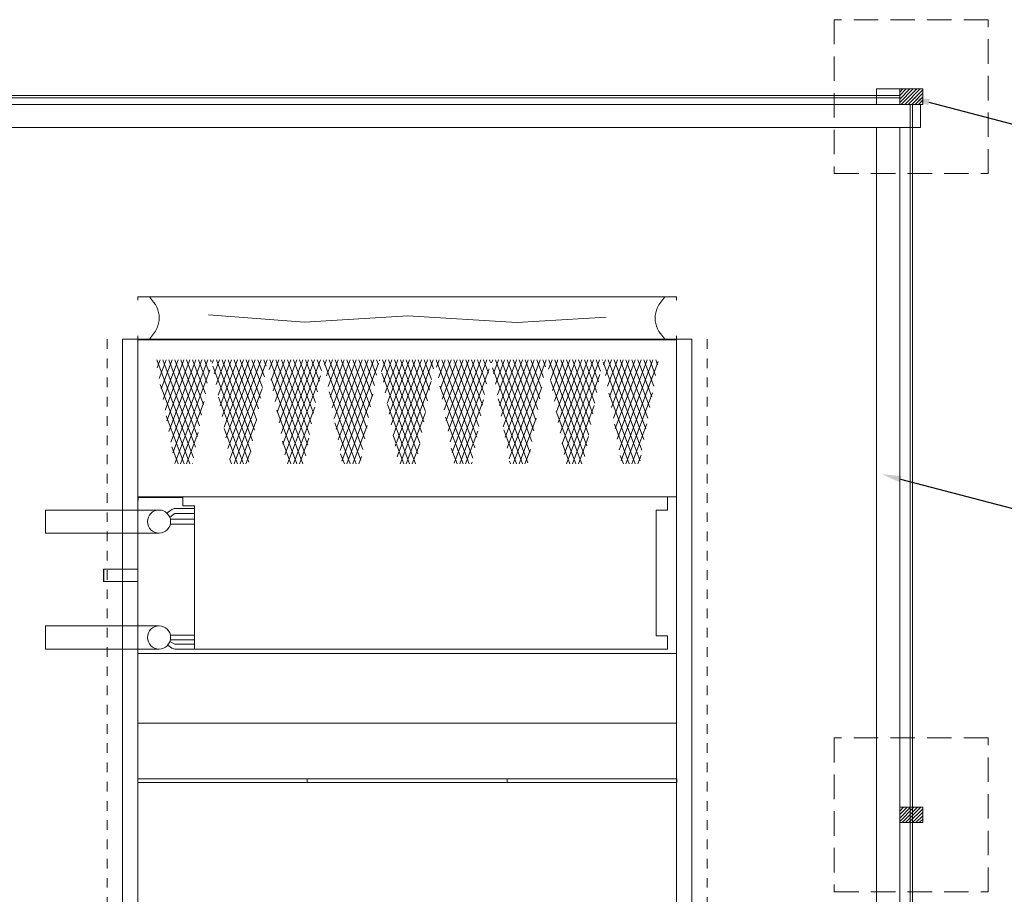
# Model space of a CAD drawing. Header units: millimetres. Extents: x -3034 to 546681, y -100001 to 133386.
# Tile 8 of 173: x 73241 to 75800, y -34052 to -31779. Entities that reach past the tile are written whole.
import ezdxf
from ezdxf import colors
from ezdxf.entities.mleader import LeaderData, LeaderLine
from ezdxf.math import Vec2, Vec3

# ---------------------------------------------------------------- set-up
doc = ezdxf.new("R2010")
doc.units = ezdxf.units.MM
doc.linetypes.add('Dashed2cust', pattern=[50, 25, -25])
doc.linetypes.add('HIDDEN', pattern=[9.525, 6.35, -3.175])
doc.layers.add('A-widok', color=7, linetype='Continuous', lineweight=15)
doc.layers.add('PAB - opisy ogólne', color=7, linetype='Continuous', lineweight=18)
doc.styles.add('ROMANS-ITALIC', font='ariali.ttf', dxfattribs={"width": 0.7, "oblique": 12})

msp = doc.modelspace()

# ---------------------------------------------------------------- hatches: boundary and pattern name
at = {"layer": 'A-widok'}
h = msp.add_hatch(dxfattribs=at)
h.set_pattern_fill('ANSI31', color=256, scale=2)
h.set_pattern_definition([(45, (72907.9597, -35629.474), (-4.490128, 4.490128), [])])
h.paths.add_polyline_path([(72907.96, -31999.474), (72967.96, -31999.474), (72967.96, -31959.474), (72907.96, -31959.474)])
h.paths.add_polyline_path([(72907.96, -35629.474), (72967.96, -35629.474), (72967.96, -35589.474), (72907.96, -35589.474)])
h.paths.add_polyline_path([(75587.96, -31999.474), (75527.96, -31999.474), (75527.96, -31959.474), (75587.96, -31959.474)])
h.paths.add_polyline_path([(75587.96, -35629.474), (75527.96, -35629.474), (75527.96, -35589.474), (75587.96, -35589.474)])
h.paths.add_polyline_path([(72907.96, -33865.474), (72967.96, -33865.474), (72967.96, -33825.474), (72907.96, -33825.474)])
h.paths.add_polyline_path([(75587.96, -33865.474), (75527.96, -33865.474), (75527.96, -33825.474), (75587.96, -33825.474)])

# ---------------------------------------------------------------- linework, layer by layer
at = {"lineweight": 9}
for p, q in [((73547.96, -32508.083), (73547.96, -32499.474)), ((73547.96, -32499.474), (74947.96, -32499.474)), ((74947.96, -32499.474), (74947.96, -32508.083)), ((73507.96, -32609.474), (73507.96, -34833.474)), ((73547.96, -32609.474), (73507.96, -32609.474)), ((73547.96, -32600.865), (73547.96, -32609.474)), ((73547.96, -32609.474), (74947.96, -32609.474)), ((73547.96, -32609.474), (74947.96, -32609.474)), ((73547.96, -32611.474), (74947.96, -32611.474)), ((73547.96, -32611.474), (73547.96, -34831.474)), ((73577.96, -32609.474), (73577.96, -32611.474)), ((74917.96, -32609.474), (74917.96, -32611.474)), ((74947.96, -32609.474), (74947.96, -32600.865)), ((74947.96, -32609.474), (74987.96, -32609.474)), ((74947.96, -32611.474), (74947.96, -34831.474)), ((74987.96, -32609.474), (74987.96, -34833.474)), ((73699.959, -33019.474), (73547.96, -33019.474)), ((73547.96, -33019.474), (73547.96, -33028.974)), ((73548.96, -33028.974), (73547.96, -33028.974)), ((73664.959, -33020.474), (73548.96, -33020.474)), ((73548.96, -33020.474), (73548.96, -33028.974)), ((73664.959, -33019.474), (73664.959, -33042.224)), ((73699.959, -33019.474), (74889.957, -33019.474)), ((74924.957, -33019.474), (74889.957, -33019.474)), ((74924.957, -33053.474), (74924.957, -33019.474)), ((73603.11, -33053.324), (73307.96, -33053.324)), ((73307.96, -33113.624), (73307.96, -33053.324)), ((73623.611, -33061.367), (73636.752, -33052.166)), ((73644.886, -33049.624), (73694.959, -33049.624)), ((73664.959, -33042.224), (73694.959, -33042.224)), ((73694.959, -33042.224), (73694.959, -33414.473)), ((74924.957, -33053.474), (74894.957, -33053.474)), ((74894.957, -33053.474), (74894.957, -33380.473)), ((73630.895, -33071.77), (73644.386, -33062.324)), ((73694.959, -33077.124), (73632.583, -33077.124)), ((73644.386, -33062.324), (73694.959, -33062.324)), ((73694.959, -33089.824), (73632.583, -33089.824)), ((73603.11, -33113.624), (73307.96, -33113.624)), ((73307.96, -33354.323), (73307.96, -33414.623)), ((73603.11, -33354.323), (73307.96, -33354.323)), ((73694.959, -33378.123), (73632.583, -33378.123)), ((73694.959, -33390.823), (73632.583, -33390.823)), ((74894.957, -33380.473), (74924.957, -33380.473)), ((74924.957, -33414.473), (74924.957, -33380.473)), ((73603.11, -33414.623), (73307.96, -33414.623)), ((73625.834, -33404.287), (73636.752, -33411.932)), ((73631.434, -33394.806), (73644.386, -33401.773)), ((73644.386, -33401.773), (73694.959, -33401.773)), ((73644.886, -33414.473), (73694.959, -33414.473)), ((73699.959, -33414.473), (73664.959, -33414.473)), ((73699.959, -33414.473), (74889.957, -33414.473)), ((74889.957, -33414.473), (74924.957, -33414.473))]:
    msp.add_line(p, q, dxfattribs=at)
at = {"color": 7, "lineweight": 9}
for p, q in [((73980.78, -32564.903), (73731.689, -32546.057)), ((74250.066, -32549.198), (73980.78, -32564.903)), ((74532.817, -32565.95), (74250.066, -32549.198)), ((74765.077, -32552.339), (74532.817, -32565.95)), ((73547.96, -33019.474), (74948.008, -33019.474)), ((73547.96, -33019.474), (73547.96, -33425.874)), ((74948.008, -33019.474), (74948.008, -33425.874)), ((74948.008, -33425.874), (73547.96, -33425.874)), ((73547.96, -33426.474), (74948.008, -33426.474)), ((74948.008, -33426.474), (74948.008, -33607.322)), ((73547.96, -33607.322), (74948.008, -33607.322))]:
    msp.add_line(p, q, dxfattribs=at)
at = {"linetype": 'Dashed2cust', "lineweight": 9}
for p, q in [((73467.96, -32609.474), (73467.96, -34833.474)), ((75027.96, -32609.474), (75027.96, -34833.474))]:
    msp.add_line(p, q, dxfattribs=at)
at = {"color": 0, "lineweight": 9}
for p, q in [((73597.739, -32662.807), (73693.095, -32917.725)), ((73598.427, -32683.549), (73606.186, -32662.807)), ((73603.501, -32711.233), (73621.615, -32662.807)), ((73608.574, -32738.918), (73637.045, -32662.807)), ((73613.168, -32662.807), (73698.168, -32890.041)), ((73613.648, -32766.603), (73652.474, -32662.807)), ((73618.722, -32794.287), (73667.903, -32662.807)), ((73623.795, -32821.972), (73683.333, -32662.807)), ((73628.598, -32662.807), (73703.242, -32862.356)), ((73628.869, -32849.657), (73698.762, -32662.807)), ((73633.942, -32877.341), (73714.192, -32662.807)), ((73639.016, -32905.026), (73729.621, -32662.807)), ((73644.027, -32662.807), (73708.315, -32834.671)), ((73659.457, -32662.807), (73713.389, -32806.987)), ((73674.886, -32662.807), (73718.463, -32779.302)), ((73690.315, -32662.807), (73723.536, -32751.617)), ((73705.745, -32662.807), (73728.61, -32723.933)), ((73721.174, -32662.807), (73733.683, -32696.248)), ((73736.604, -32662.807), (73738.757, -32668.563)), ((73741.534, -32672.208), (73745.05, -32662.807)), ((73746.608, -32699.892), (73760.48, -32662.807)), ((73751.681, -32727.577), (73775.909, -32662.807)), ((73752.033, -32662.807), (73841.275, -32901.382)), ((73756.755, -32755.261), (73791.339, -32662.807)), ((73761.828, -32782.946), (73806.768, -32662.807)), ((73766.902, -32810.631), (73822.197, -32662.807)), ((73767.462, -32662.807), (73846.349, -32873.697)), ((73771.975, -32838.315), (73837.627, -32662.807)), ((73777.049, -32866), (73853.056, -32662.807)), ((73782.122, -32893.685), (73868.486, -32662.807)), ((73782.892, -32662.807), (73851.422, -32846.012)), ((73787.196, -32921.369), (73883.915, -32662.807)), ((73798.321, -32662.807), (73856.496, -32818.328)), ((73813.751, -32662.807), (73861.569, -32790.643)), ((73829.18, -32662.807), (73866.643, -32762.958)), ((73844.609, -32662.807), (73871.716, -32735.274)), ((73860.039, -32662.807), (73876.79, -32707.589)), ((73875.468, -32662.807), (73881.863, -32679.905)), ((73889.715, -32688.551), (73899.344, -32662.807)), ((73890.897, -32662.807), (73984.382, -32912.723)), ((73894.788, -32716.236), (73914.774, -32662.807)), ((73899.862, -32743.92), (73930.203, -32662.807)), ((73904.935, -32771.605), (73945.632, -32662.807)), ((73906.327, -32662.807), (73989.456, -32885.038)), ((73910.009, -32799.29), (73961.062, -32662.807)), ((73915.082, -32826.974), (73976.491, -32662.807)), ((73920.156, -32854.659), (73991.921, -32662.807)), ((73921.756, -32662.807), (73994.529, -32857.353)), ((73925.229, -32882.344), (74007.35, -32662.807)), ((73930.303, -32910.028), (74022.779, -32662.807)), ((73937.186, -32662.807), (73999.603, -32829.669)), ((73952.615, -32662.807), (74004.676, -32801.984)), ((73968.044, -32662.807), (74009.75, -32774.3)), ((73983.474, -32662.807), (74014.823, -32746.615)), ((73998.903, -32662.807), (74019.897, -32718.93)), ((74014.333, -32662.807), (74024.97, -32691.246)), ((74029.762, -32662.807), (74030.044, -32663.561)), ((74030.585, -32665.008), (74127.489, -32924.064)), ((74032.821, -32677.21), (74038.209, -32662.807)), ((74037.895, -32704.895), (74053.638, -32662.807)), ((74042.968, -32732.579), (74069.068, -32662.807)), ((74045.191, -32662.807), (74132.562, -32896.379)), ((74048.042, -32760.264), (74084.497, -32662.807)), ((74053.115, -32787.949), (74099.926, -32662.807)), ((74058.189, -32815.633), (74115.356, -32662.807)), ((74060.621, -32662.807), (74137.636, -32868.695)), ((74063.263, -32843.318), (74130.785, -32662.807)), ((74068.336, -32871.003), (74146.214, -32662.807)), ((74073.41, -32898.687), (74161.644, -32662.807)), ((74076.05, -32662.807), (74142.709, -32841.01)), ((74078.483, -32926.372), (74173.728, -32671.75)), ((74091.479, -32662.807), (74147.783, -32813.325)), ((74106.909, -32662.807), (74152.856, -32785.641)), ((74122.338, -32662.807), (74157.93, -32757.956)), ((74137.768, -32662.807), (74163.004, -32730.271)), ((74153.197, -32662.807), (74168.077, -32702.587)), ((74168.626, -32662.807), (74173.151, -32674.902)), ((74175.928, -32665.869), (74177.073, -32662.807)), ((74181.002, -32693.554), (74192.503, -32662.807)), ((74184.056, -32662.807), (74275.669, -32907.72)), ((74186.075, -32721.238), (74207.932, -32662.807)), ((74191.149, -32748.923), (74223.361, -32662.807)), ((74196.222, -32776.607), (74238.791, -32662.807)), ((74199.485, -32662.807), (74280.743, -32880.036)), ((74201.296, -32804.292), (74254.22, -32662.807)), ((74206.369, -32831.977), (74269.65, -32662.807)), ((74211.443, -32859.661), (74285.079, -32662.807)), ((74214.915, -32662.807), (74285.816, -32852.351)), ((74216.516, -32887.346), (74300.508, -32662.807)), ((74221.59, -32915.031), (74315.938, -32662.807)), ((74230.344, -32662.807), (74290.89, -32824.666)), ((74245.773, -32662.807), (74295.963, -32796.982)), ((74261.203, -32662.807), (74301.037, -32769.297)), ((74276.632, -32662.807), (74306.11, -32741.612)), ((74292.062, -32662.807), (74311.184, -32713.928)), ((74307.491, -32662.807), (74316.257, -32686.243)), ((74322.92, -32662.807), (74418.776, -32919.061)), ((74324.108, -32682.212), (74331.367, -32662.807)), ((74329.182, -32709.897), (74346.797, -32662.807)), ((74334.256, -32737.582), (74362.226, -32662.807)), ((74338.35, -32662.807), (74423.849, -32891.377)), ((74339.329, -32765.266), (74377.655, -32662.807)), ((74344.403, -32792.951), (74393.085, -32662.807)), ((74349.476, -32820.636), (74408.514, -32662.807)), ((74353.779, -32662.807), (74428.923, -32863.692)), ((74354.55, -32848.32), (74423.943, -32662.807)), ((74359.623, -32876.005), (74439.373, -32662.807)), ((74364.697, -32903.69), (74454.802, -32662.807)), ((74369.208, -32662.807), (74433.997, -32836.008)), ((74384.638, -32662.807), (74439.07, -32808.323)), ((74400.067, -32662.807), (74444.144, -32780.638)), ((74415.497, -32662.807), (74449.217, -32752.954)), ((74430.926, -32662.807), (74454.291, -32725.269)), ((74446.355, -32662.807), (74459.364, -32697.584)), ((74461.785, -32662.807), (74464.438, -32669.9)), ((74467.215, -32670.871), (74470.232, -32662.807)), ((74472.289, -32698.556), (74485.661, -32662.807)), ((74477.214, -32662.807), (74566.956, -32902.718)), ((74477.362, -32726.241), (74501.09, -32662.807)), ((74482.436, -32753.925), (74516.52, -32662.807)), ((74487.509, -32781.61), (74531.949, -32662.807)), ((74492.583, -32809.295), (74547.379, -32662.807)), ((74492.644, -32662.807), (74572.03, -32875.033)), ((74497.656, -32836.979), (74562.808, -32662.807)), ((74502.73, -32864.664), (74578.237, -32662.807)), ((74507.804, -32892.348), (74593.667, -32662.807)), ((74508.073, -32662.807), (74577.103, -32847.349)), ((74512.877, -32920.033), (74609.096, -32662.807)), ((74523.502, -32662.807), (74582.177, -32819.664)), ((74538.932, -32662.807), (74587.25, -32791.979)), ((74554.361, -32662.807), (74592.324, -32764.295)), ((74569.79, -32662.807), (74597.397, -32736.61)), ((74585.22, -32662.807), (74602.471, -32708.925)), ((74600.649, -32662.807), (74607.545, -32681.241)), ((74615.396, -32687.215), (74624.526, -32662.807)), ((74616.079, -32662.807), (74710.063, -32914.059)), ((74620.469, -32714.899), (74639.955, -32662.807)), ((74625.543, -32742.584), (74655.384, -32662.807)), ((74630.616, -32770.269), (74670.814, -32662.807)), ((74631.508, -32662.807), (74715.137, -32886.374)), ((74635.69, -32797.953), (74686.243, -32662.807)), ((74640.763, -32825.638), (74701.672, -32662.807)), ((74645.837, -32853.323), (74717.102, -32662.807)), ((74646.937, -32662.807), (74720.21, -32858.69)), ((74650.91, -32881.007), (74732.531, -32662.807)), ((74655.984, -32908.692), (74747.961, -32662.807)), ((74662.367, -32662.807), (74725.284, -32831.005)), ((74677.796, -32662.807), (74730.357, -32803.32)), ((74693.226, -32662.807), (74735.431, -32775.636)), ((74708.655, -32662.807), (74740.504, -32747.951)), ((74724.084, -32662.807), (74745.578, -32720.266)), ((74739.514, -32662.807), (74750.651, -32692.582)), ((74754.943, -32662.807), (74755.725, -32664.897)), ((74757.226, -32668.911), (74853.17, -32925.4)), ((74758.502, -32675.874), (74763.39, -32662.807)), ((74763.576, -32703.558), (74778.819, -32662.807)), ((74768.649, -32731.243), (74794.249, -32662.807)), ((74770.373, -32662.807), (74858.243, -32897.715)), ((74773.723, -32758.928), (74809.678, -32662.807)), ((74778.796, -32786.612), (74825.108, -32662.807)), ((74783.87, -32814.297), (74840.537, -32662.807)), ((74785.802, -32662.807), (74863.317, -32870.031)), ((74788.944, -32841.982), (74855.966, -32662.807)), ((74794.017, -32869.666), (74871.396, -32662.807)), ((74799.091, -32897.351), (74886.825, -32662.807)), ((74801.231, -32662.807), (74868.39, -32842.346)), ((74804.164, -32925.036), (74900.37, -32667.847)), ((74816.661, -32662.807), (74873.464, -32814.662)), ((74832.09, -32662.807), (74878.537, -32786.977)), ((74847.519, -32662.807), (74883.611, -32759.292)), ((74862.949, -32662.807), (74888.685, -32731.608)), ((74878.378, -32662.807), (74893.758, -32703.923)), ((74893.808, -32662.807), (74898.832, -32676.238)), ((73644.089, -32932.71), (73734.78, -32690.265)), ((73742.893, -32679.62), (73836.202, -32929.066)), ((74181.841, -32698.135), (74269.873, -32933.474)), ((74369.77, -32931.374), (74461.421, -32686.362)), ((74469.534, -32683.523), (74561.883, -32930.403)), ((74662.143, -32933.474), (74749.113, -32700.973)), ((73606.456, -32727.359), (73683.557, -32933.474)), ((73894.149, -32712.747), (73976.715, -32933.474)), ((73936.962, -32933.474), (74022.472, -32704.876)), ((74230.12, -32933.474), (74310.165, -32719.488)), ((74620.79, -32716.65), (74701.896, -32933.474)), ((73798.097, -32933.474), (73871.216, -32738.003)), ((74045.405, -32745.874), (74115.579, -32933.474)), ((74091.256, -32933.474), (74158.909, -32752.615)), ((74333.097, -32731.262), (74408.738, -32933.474)), ((74523.279, -32933.474), (74597.857, -32734.1)), ((74772.046, -32749.777), (74840.761, -32933.474)), ((74816.437, -32933.474), (74885.55, -32748.712)), ((73659.233, -32933.474), (73719.96, -32771.13)), ((73757.712, -32760.486), (73822.421, -32933.474)), ((74196.661, -32779.001), (74254.444, -32933.474)), ((74384.414, -32933.474), (74446.601, -32767.227)), ((74484.353, -32764.389), (74547.602, -32933.474)), ((73908.968, -32793.613), (73961.286, -32933.474)), ((73952.391, -32933.474), (74007.653, -32785.742)), ((74245.55, -32933.474), (74295.345, -32800.354)), ((74635.609, -32797.516), (74686.467, -32933.474)), ((74677.572, -32933.474), (74734.294, -32781.839)), ((73621.276, -32808.224), (73668.127, -32933.474)), ((73813.527, -32933.474), (73856.397, -32818.869)), ((74060.224, -32826.739), (74100.15, -32933.474)), ((74347.917, -32812.127), (74393.308, -32933.474)), ((74538.708, -32933.474), (74583.038, -32814.966)), ((74786.866, -32830.642), (74825.331, -32933.474)), ((74831.866, -32933.474), (74870.73, -32829.578)), ((73674.662, -32933.474), (73705.141, -32851.996)), ((73772.532, -32841.351), (73806.992, -32933.474)), ((74106.685, -32933.474), (74144.089, -32833.481)), ((74399.844, -32933.474), (74431.782, -32848.092)), ((74499.173, -32845.254), (74532.173, -32933.474)), ((73923.788, -32874.478), (73945.856, -32933.474)), ((73967.821, -32933.474), (73992.833, -32866.607)), ((74211.48, -32859.866), (74239.015, -32933.474)), ((74260.979, -32933.474), (74280.526, -32881.219)), ((74650.429, -32878.381), (74671.037, -32933.474)), ((74693.002, -32933.474), (74719.474, -32862.704)), ((73636.095, -32889.09), (73652.698, -32933.474)), ((73828.956, -32933.474), (73841.577, -32899.734)), ((74362.736, -32892.993), (74377.879, -32933.474)), ((74554.137, -32933.474), (74568.218, -32895.831)), ((73690.092, -32933.474), (73690.321, -32932.861)), ((73787.351, -32922.217), (73791.562, -32933.474)), ((74075.044, -32907.605), (74084.721, -32933.474)), ((74122.115, -32933.474), (74129.27, -32914.346)), ((74415.273, -32933.474), (74416.962, -32928.958)), ((74513.992, -32926.12), (74516.744, -32933.474)), ((74801.685, -32911.508), (74809.902, -32933.474)), ((74847.296, -32933.474), (74855.911, -32910.443)), ((74948.468, -33751.474), (73547.96, -33751.474)), ((73547.96, -33761.474), (73547.96, -33751.474)), ((73987.96, -33761.474), (73987.96, -33751.474)), ((74507.96, -33761.54), (74507.96, -33751.54)), ((74948.468, -33751.474), (74948.468, -33761.474)), ((74948.468, -33761.474), (73547.96, -33761.474))]:
    msp.add_line(p, q, dxfattribs=at)
at = {"color": 7, "linetype": 'Continuous', "lineweight": 9}
for p, q in [((73459.46, -33207.174), (73458.96, -33207.674)), ((73458.96, -33238.674), (73458.96, -33207.674)), ((73459.46, -33239.174), (73459.46, -33207.174)), ((73547.96, -33207.174), (73459.46, -33207.174)), ((73458.96, -33238.674), (73459.46, -33239.174)), ((73547.96, -33239.174), (73459.46, -33239.174)), ((73547.96, -33607.322), (73547.96, -33426.474))]:
    msp.add_line(p, q, dxfattribs=at)
at = {"color": 7, "lineweight": 9}
for centre, start_param, end_param in [((72980.05, -32554.346), 5.99627741, 6.5700932), ((75515.87, -32554.602), 2.85468476, 3.42850055)]:
    msp.add_ellipse(centre, major_axis=(623.392, 0), ratio=0.31104589, start_param=start_param, end_param=end_param, dxfattribs=at)
at = {"lineweight": 9}
for centre in [(73603.11, -33083.474), (73603.11, -33384.473)]:
    msp.add_ellipse(centre, major_axis=(0, -30.15), ratio=1, dxfattribs=at)
for centre, start_param, end_param in [((73644.886, -33063.912), 3.14159265, 3.75245789), ((73644.886, -33400.186), 5.67232007, 6.28318531)]:
    msp.add_ellipse(centre, major_axis=(0, -14.287), ratio=1, start_param=start_param, end_param=end_param, dxfattribs=at)
at = {"layer": 'A-widok', "linetype": 'HIDDEN', "ltscale": 10}
for points in [[(75357.96, -32179.474), (75757.96, -32179.474), (75757.96, -31779.474), (75357.96, -31779.474)], [(75357.96, -34045.474), (75757.96, -34045.474), (75757.96, -33645.474), (75357.96, -33645.474)]]:
    msp.add_lwpolyline(points, close=True, dxfattribs=at)
at = {"layer": 'A-widok'}
for points in [[(75527.96, -31999.474), (75527.96, -31959.474), (75467.96, -31959.474), (75467.96, -31999.474)], [(72967.96, -31976.474), (75527.96, -31976.474)], [(72967.96, -31982.474), (75527.96, -31982.474)], [(75554.96, -31999.474), (75554.96, -35589.474)], [(75560.96, -31999.474), (75560.96, -35589.474)], [(75467.96, -32059.474), (75467.96, -35529.474)], [(75527.96, -35529.474), (75527.96, -32059.474)]]:
    msp.add_lwpolyline(points, dxfattribs=at)
for points in [[(75587.96, -31999.474), (75527.96, -31999.474), (75527.96, -31959.474), (75587.96, -31959.474)], [(72907.96, -31999.474), (75581.96, -31999.474), (75581.96, -32059.474), (72907.96, -32059.474)], [(75587.96, -33865.474), (75527.96, -33865.474), (75527.96, -33825.474), (75587.96, -33825.474)]]:
    msp.add_lwpolyline(points, close=True, dxfattribs=at)

# ---------------------------------------------------------------- leaders
at = {"layer": 'PAB - opisy ogólne'}
ml = msp.add_multileader_mtext('Standard', dxfattribs=at)
ml.set_content('Profil stalowy ogrodzeniowy 60x40mm\\PMocowany do podkładu betonowego 40x40cm', color=256, style='ROMANS-ITALIC')
ml.set_leader_properties()
ml.build(insert=Vec2(0, 0))
ml.multileader.update_dxf_attribs({"text_right_attachment_type": 5, "dogleg_length": 0, "arrow_head_size": 50})
ctx = ml.context
ctx.base_point, ctx.char_height, ctx.arrow_head_size, ctx.landing_gap_size, ctx.plane_origin = Vec3(76110.437, -32126.751), 50, 50, 30, Vec3(77688.047, -32243.369)
ctx.right_attachment = 5
notes = []
notes.append((ctx, [(0, (1, 1, 0), (76110.437, -32126.751), (1, 0), 0, [(0, [(75555.687, -31980.995)], 256, [])])]))
ctx.mtext.insert, ctx.mtext.line_spacing_factor, ctx.mtext.flow_direction = Vec3(76140.437, -32094.401), 0.85, 5
ml = msp.add_multileader_mtext('Standard', dxfattribs=at)
ml.set_content('Profil stalowy  60x40mm \\Pdo celu usztywnienia konstrukcji', color=256, style='ROMANS-ITALIC')
ml.set_leader_properties()
ml.build(insert=Vec2(0, 0))
ml.multileader.update_dxf_attribs({"text_right_attachment_type": 5, "dogleg_length": 0, "arrow_head_size": 50})
ctx = ml.context
ctx.base_point, ctx.char_height, ctx.arrow_head_size, ctx.landing_gap_size, ctx.plane_origin = Vec3(76036.445, -33106.164), 50, 50, 30, Vec3(77614.055, -33222.782)
ctx.right_attachment = 5
notes.append((ctx, [(0, (1, 1, 0), (76036.445, -33106.164), (1, 0), 0, [(0, [(75481.695, -32960.407)], 256, [])])]))
ctx.mtext.insert, ctx.mtext.line_spacing_factor, ctx.mtext.flow_direction = Vec3(76066.445, -33073.814), 0.85, 5
for ctx, leaders in notes:
    for number, flags, end, landing, length, lines in leaders:
        leader = LeaderData()
        leader.index, (leader.has_last_leader_line, leader.has_dogleg_vector, leader.attachment_direction) = number, flags
        leader.last_leader_point, leader.dogleg_vector, leader.dogleg_length = Vec3(end), Vec3(landing), length
        for number, points, colour, breaks in lines:
            line = LeaderLine()
            line.index, line.vertices, line.color, line.breaks = number, Vec3.list(points), colors.encode_raw_color(colour), breaks
            leader.lines.append(line)
        ctx.leaders.append(leader)

doc.saveas('drawing.dxf')
